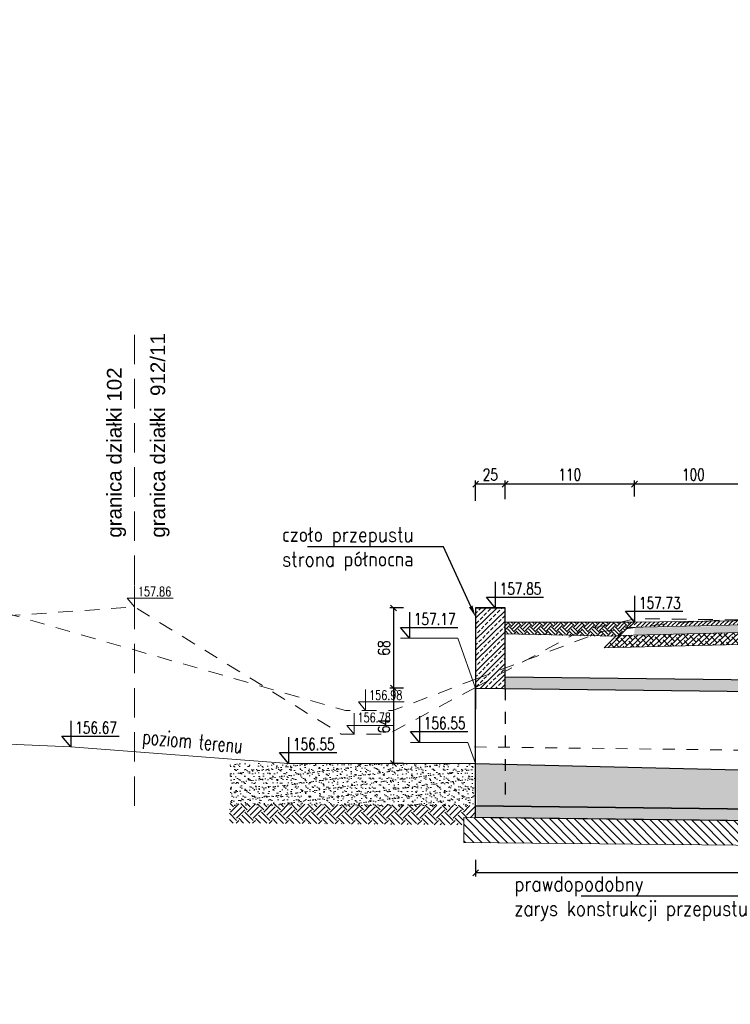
# Model space of a CAD drawing. Header units: metres. Extents: x 0 to 7483564, y 0 to 5680766.
# Tile 18 of 34: x 7482709 to 7482715, y 5680528 to 5680536. Entities that reach past the tile are written whole.
import ezdxf
from ezdxf import colors
from ezdxf.entities.mleader import LeaderData, LeaderLine
from ezdxf.enums import TextEntityAlignment as Align
from ezdxf.math import Vec2, Vec3

# ---------------------------------------------------------------- set-up
doc = ezdxf.new("R2010")
doc.units = ezdxf.units.M
doc.header["$PDSIZE"] = 1
doc.linetypes.add('DGN Style 4', pattern=[0.051488, 0.025744, -0.012872, 0, -0.012872])
doc.linetypes.add('HIDDEN', pattern=[0.375, 0.25, -0.125])
for name, color, linetype in [('__STYL_RZĘDNE', 4, 'Continuous'), ('_STYL_OPISY', 7, 'Continuous'), ('_STYL_WYMIARY', 7, 'Continuous')]:
    doc.layers.add(name, color=color, linetype=linetype)
for name, color, linetype, lineweight in [('_STYL_HATCH', 7, 'Continuous', 0), ('_STYL_JEZDNIA', 5, 'Continuous', 0), ('_STYL_KONS_CIENKIE', 5, 'Continuous', 0), ('_STYL_OPIS', 7, 'Continuous', 0), ('_STYL_PRZEPUST', 2, 'Continuous', 30), ('_STYL_TEREN', 4, 'Continuous', 0), ('Osie', 7, 'DGN Style 4', 0)]:
    doc.layers.add(name, color=color, linetype=linetype, lineweight=lineweight)
doc.styles.add('opis_1_50cm', font='arial.ttf', dxfattribs={"height": 12.5})
doc.styles.add('Romans', font='Romans.shx', dxfattribs={"width": 0.75})
doc.styles.get("Standard").update_dxf_attribs({"font": 'romans.shx', "width": 0.75})
doc.dimstyles.new('1-50', dxfattribs={"dimscale": 0.05, "dimtxt": 2, "dimasz": 1, "dimexe": 0.625, "dimexo": 0.625, "dimtad": 1, "dimdec": 0, "dimlfac": 100, "dimzin": 1, "dimtxsty": 'Standard', "dimblk": 'OBLIQUE', "dimcen": 1, "dimclrd": 256, "dimclre": 256, "dimclrt": 4, "dimadec": 0, "dimazin": 0, "dimtfac": 1, "dimtdec": 0, "dimtmove": 1, "dimatfit": 2, "dimfxl": 0, "dimtzin": 1, "dimarcsym": 0})

# ---------------------------------------------------------------- blocks, each defined once
blk = doc.blocks.new('_Oblique')
at = {"color": 0, "linetype": 'ByBlock', "lineweight": -2}
blk.add_line((-0.5, -0.5), (0.5, 0.5), dxfattribs=at)
blk = doc.blocks.new('*D38')
at = {"layer": '_STYL_WYMIARY', "lineweight": -2, "transparency": 16777216}
for p, q in [((7482713.982838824, 5680532.01653795), (7482713.982838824, 5680532.153527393)), ((7482714.982838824, 5680532.054889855), (7482714.982838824, 5680532.153527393)), ((7482714.982838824, 5680532.122277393), (7482713.982838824, 5680532.122277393))]:
    blk.add_line(p, q, dxfattribs=at)
at = {"layer": 'Defpoints', "color": 0, "transparency": 16777216}
for p in [(7482713.982838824, 5680532.122277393), (7482713.982838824, 5680531.98528795), (7482714.982838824, 5680532.023639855)]:
    blk.add_point(p, dxfattribs=at)
at = {"layer": '_STYL_WYMIARY', "lineweight": -2, "transparency": 16777216, "xscale": 0.05, "yscale": 0.05, "zscale": 0.05, "rotation": 180}
blk.add_blockref('_Oblique', (7482713.982838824, 5680532.122277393), dxfattribs=at)
at = {"layer": '_STYL_WYMIARY', "lineweight": -2, "transparency": 16777216, "xscale": 0.05, "yscale": 0.05, "zscale": 0.05}
blk.add_blockref('_Oblique', (7482714.982838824, 5680532.122277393), dxfattribs=at)
at = {"layer": '_STYL_WYMIARY', "color": 4, "transparency": 16777216, "insert": (7482714.482838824, 5680532.203527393), "char_height": 0.1, "attachment_point": 5}
blk.add_mtext('100', dxfattribs=at)
blk = doc.blocks.new('*D42')
at = {"layer": '_STYL_WYMIARY', "lineweight": -2, "transparency": 16777216}
for p, q in [((7482712.882838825, 5680531.995835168), (7482712.882838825, 5680532.153527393)), ((7482713.982838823, 5680532.03201328), (7482713.982838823, 5680532.153527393)), ((7482713.982838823, 5680532.122277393), (7482712.882838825, 5680532.122277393))]:
    blk.add_line(p, q, dxfattribs=at)
at = {"layer": 'Defpoints', "color": 0, "transparency": 16777216}
for p in [(7482712.882838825, 5680532.122277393), (7482713.982838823, 5680532.00076328), (7482712.882838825, 5680531.964585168)]:
    blk.add_point(p, dxfattribs=at)
at = {"layer": '_STYL_WYMIARY', "lineweight": -2, "transparency": 16777216, "xscale": 0.05, "yscale": 0.05, "zscale": 0.05, "rotation": 180}
blk.add_blockref('_Oblique', (7482712.882838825, 5680532.122277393), dxfattribs=at)
at = {"layer": '_STYL_WYMIARY', "lineweight": -2, "transparency": 16777216, "xscale": 0.05, "yscale": 0.05, "zscale": 0.05}
blk.add_blockref('_Oblique', (7482713.982838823, 5680532.122277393), dxfattribs=at)
at = {"layer": '_STYL_WYMIARY', "color": 4, "transparency": 16777216, "insert": (7482713.432838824, 5680532.203527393), "char_height": 0.1, "attachment_point": 5}
blk.add_mtext('110', dxfattribs=at)
blk = doc.blocks.new('*D43')
at = {"layer": '_STYL_WYMIARY', "lineweight": -2, "transparency": 16777216}
for p, q in [((7482712.632838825, 5680528.931113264), (7482712.632838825, 5680528.790986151)), ((7482724.282838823, 5680528.931113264), (7482724.282838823, 5680528.790986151)), ((7482724.282838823, 5680528.822236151), (7482712.632838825, 5680528.822236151))]:
    blk.add_line(p, q, dxfattribs=at)
at = {"layer": 'Defpoints', "color": 0, "transparency": 16777216}
for p in [(7482712.632838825, 5680528.962363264), (7482724.282838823, 5680528.962363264), (7482712.632838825, 5680528.822236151)]:
    blk.add_point(p, dxfattribs=at)
at = {"layer": '_STYL_WYMIARY', "lineweight": -2, "transparency": 16777216, "xscale": 0.05, "yscale": 0.05, "zscale": 0.05, "rotation": 180}
blk.add_blockref('_Oblique', (7482712.632838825, 5680528.822236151), dxfattribs=at)
at = {"layer": '_STYL_WYMIARY', "lineweight": -2, "transparency": 16777216, "xscale": 0.05, "yscale": 0.05, "zscale": 0.05}
blk.add_blockref('_Oblique', (7482724.282838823, 5680528.822236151), dxfattribs=at)
at = {"layer": '_STYL_WYMIARY', "color": 4, "transparency": 16777216, "insert": (7482718.457838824, 5680528.90348615), "char_height": 0.1, "attachment_point": 5}
blk.add_mtext('1165', dxfattribs=at)
blk = doc.blocks.new('*D44')
at = {"layer": '_STYL_WYMIARY', "lineweight": -2, "transparency": 16777216}
for p, q in [((7482712.01892049, 5680531.071184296), (7482711.903788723, 5680531.071184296)), ((7482711.935038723, 5680531.071184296), (7482711.935038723, 5680530.391184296)), ((7482712.018920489, 5680530.391184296), (7482711.903788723, 5680530.391184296))]:
    blk.add_line(p, q, dxfattribs=at)
at = {"layer": 'Defpoints', "color": 0, "transparency": 16777216}
for p in [(7482712.05017049, 5680531.071184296), (7482711.935038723, 5680530.391184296), (7482712.050170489, 5680530.391184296)]:
    blk.add_point(p, dxfattribs=at)
at = {"layer": '_STYL_WYMIARY', "lineweight": -2, "transparency": 16777216, "xscale": 0.05, "yscale": 0.05, "zscale": 0.05}
for p, rotation in [((7482711.935038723, 5680531.071184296), 90), ((7482711.935038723, 5680530.391184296), 270)]:
    blk.add_blockref('_Oblique', p, dxfattribs=dict(at, rotation=rotation))
at = {"layer": '_STYL_WYMIARY', "color": 4, "transparency": 16777216, "insert": (7482711.853788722, 5680530.731184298), "char_height": 0.1, "attachment_point": 5, "rotation": 90}
blk.add_mtext('68', dxfattribs=at)
blk = doc.blocks.new('*D45')
at = {"layer": '_STYL_WYMIARY', "lineweight": -2, "transparency": 16777216}
for p, q in [((7482712.01892049, 5680530.391184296), (7482711.903788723, 5680530.391184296)), ((7482711.935038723, 5680530.391184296), (7482711.935038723, 5680529.751184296)), ((7482712.018920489, 5680529.751184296), (7482711.903788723, 5680529.751184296))]:
    blk.add_line(p, q, dxfattribs=at)
at = {"layer": 'Defpoints', "color": 0, "transparency": 16777216}
for p in [(7482712.05017049, 5680530.391184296), (7482711.935038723, 5680529.751184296), (7482712.050170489, 5680529.751184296)]:
    blk.add_point(p, dxfattribs=at)
at = {"layer": '_STYL_WYMIARY', "lineweight": -2, "transparency": 16777216, "xscale": 0.05, "yscale": 0.05, "zscale": 0.05}
for p, rotation in [((7482711.935038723, 5680530.391184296), 90), ((7482711.935038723, 5680529.751184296), 270)]:
    blk.add_blockref('_Oblique', p, dxfattribs=dict(at, rotation=rotation))
at = {"layer": '_STYL_WYMIARY', "color": 4, "transparency": 16777216, "insert": (7482711.853788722, 5680530.071184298), "char_height": 0.1, "attachment_point": 5, "rotation": 90}
blk.add_mtext('64', dxfattribs=at)
blk = doc.blocks.new('*D49')
at = {"layer": '_STYL_WYMIARY', "lineweight": -2, "transparency": 16777216}
for p, q in [((7482712.632838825, 5680531.980359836), (7482712.632838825, 5680532.153527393)), ((7482712.882838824, 5680532.03201328), (7482712.882838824, 5680532.153527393)), ((7482712.882838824, 5680532.122277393), (7482712.632838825, 5680532.122277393))]:
    blk.add_line(p, q, dxfattribs=at)
at = {"layer": 'Defpoints', "color": 0, "transparency": 16777216}
for p in [(7482712.632838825, 5680532.122277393), (7482712.882838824, 5680532.00076328), (7482712.632838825, 5680531.949109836)]:
    blk.add_point(p, dxfattribs=at)
at = {"layer": '_STYL_WYMIARY', "lineweight": -2, "transparency": 16777216, "xscale": 0.05, "yscale": 0.05, "zscale": 0.05, "rotation": 180}
blk.add_blockref('_Oblique', (7482712.632838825, 5680532.122277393), dxfattribs=at)
at = {"layer": '_STYL_WYMIARY', "lineweight": -2, "transparency": 16777216, "xscale": 0.05, "yscale": 0.05, "zscale": 0.05}
blk.add_blockref('_Oblique', (7482712.882838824, 5680532.122277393), dxfattribs=at)
at = {"layer": '_STYL_WYMIARY', "color": 4, "transparency": 16777216, "insert": (7482712.757838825, 5680532.203527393), "char_height": 0.1, "attachment_point": 5}
blk.add_mtext('25', dxfattribs=at)

msp = doc.modelspace()

# ---------------------------------------------------------------- hatches: boundary and pattern name
at = {"layer": '_STYL_HATCH', "transparency": 33554687}
h = msp.add_hatch(dxfattribs=at)
h.set_pattern_fill('ANSI33', color=256, scale=0.01)
h.set_pattern_definition([(45, (75.02620295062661, 183.0027656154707), (-0.04490128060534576, 0.04490128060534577), []), (45, (75.0711042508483, 183.0027656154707), (-0.04490128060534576, 0.04490128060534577), [0.03175, -0.015875])])
h.paths.add_polyline_path([(7482712.632838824, 5680531.071184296), (7482712.632838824, 5680530.871184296), (7482712.632838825, 5680530.391183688), (7482712.882838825, 5680530.388179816), (7482712.882838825, 5680531.071184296)])
at = {"layer": '_STYL_HATCH', "transparency": 33554526}
h = msp.add_hatch(dxfattribs=at)
h.set_pattern_fill('CROSS', color=256, scale=0.12, angle=-1.698847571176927)
h.set_pattern_definition([(358.301152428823, (7482828.254589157, 5680598.941218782), (0.0308761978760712, 0.02909742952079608), [0.01499999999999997, -0.04499999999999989]), (88.30115242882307, (7482828.261863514, 5680598.933499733), (-0.02909742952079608, 0.0308761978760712), [0.015, -0.04499999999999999])])
h.paths.add_polyline_path([(7482713.984087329, 5680530.900401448), (7482713.979346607, 5680530.840267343), (7482718.082693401, 5680530.941182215), (7482718.082781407, 5680531.00118215), (7482715.043369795, 5680530.926444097)])
h = msp.add_hatch(dxfattribs=at)
h.set_pattern_fill('ANSI31', color=256, scale=0.2, angle=-1.698847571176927)
h.set_pattern_definition([(43.30115242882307, (7482828.254589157, 5680598.941218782), (-0.01714582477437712, 0.01819397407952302), [])])
h.paths.add_polyline_path([(7482713.982838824, 5680530.951184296), (7482713.979678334, 5680530.911094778), (7482718.082781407, 5680531.00118215), (7482718.082840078, 5680531.041182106), (7482715.083403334, 5680530.967440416)])
at = {"layer": '_STYL_HATCH', "transparency": 33554687}
h = msp.add_hatch(dxfattribs=at)
h.set_pattern_fill('EARTH', color=256, scale=0.01, angle=45)
h.set_pattern_definition([(45, (59.04348830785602, 179.4261460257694), (6.938893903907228e-18, 0.08980256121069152), [0.0635, -0.0635]), (45, (59.02665032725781, 179.4429840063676), (6.938893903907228e-18, 0.08980256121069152), [0.0635, -0.0635]), (45, (59.00981234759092, 179.4598219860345), (6.938893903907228e-18, 0.08980256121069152), [0.0635, -0.0635]), (135, (59.00981234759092, 179.4710473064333), (-0.08980256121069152, 6.938893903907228e-18), [0.0635, -0.0635]), (135, (59.02665032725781, 179.4878852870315), (-0.08980256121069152, 6.938893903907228e-18), [0.0635, -0.0635]), (135, (59.04348830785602, 179.5047232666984), (-0.08980256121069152, 6.938893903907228e-18), [0.0635, -0.0635])])
h.paths.add_polyline_path([(7482713.982838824, 5680530.951184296), (7482713.9370951, 5680530.905574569), (7482713.925753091, 5680530.905273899), (7482713.855975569, 5680530.835700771), (7482713.824362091, 5680530.832011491), (7482712.882838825, 5680530.850505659), (7482712.882838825, 5680530.951184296)])
at = {"layer": '_STYL_HATCH', "transparency": 33554526}
h = msp.add_hatch(dxfattribs=at)
h.set_pattern_fill('ANSI38', color=256, scale=0.01, angle=358)
h.set_pattern_definition([(43.00000000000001, (60.04690542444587, 179.2061438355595), (-0.02165344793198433, 0.02322048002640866), []), (133.0000000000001, (60.04690542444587, 179.2061438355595), (-0.06652737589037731, 0.02478751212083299), [0.079375, -0.047625])])
h.paths.add_polyline_path([(7482713.857551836, 5680530.837272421), (7482713.726072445, 5680530.73400976), (7482718.082838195, 5680530.841121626), (7482718.082838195, 5680530.941151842)])
at = {"layer": '_STYL_HATCH', "transparency": 33554687}
h = msp.add_hatch(dxfattribs=at)
h.set_pattern_fill('ANSI33', color=256, scale=0.01, angle=-0.9836353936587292)
h.set_pattern_definition([(44.01636460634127, (-96351.93709826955, 129470.232235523), (-0.04412385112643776, 0.04566547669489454), []), (44.01636460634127, (-96351.89220358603, 129470.2314647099), (-0.04412385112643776, 0.04566547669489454), [0.03175, -0.015875])])
h.paths.add_polyline_path([(7482724.282838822, 5680530.351844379), (7482724.282838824, 5680530.291179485), (7482724.283880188, 5680530.351831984)])
h.paths.add_polyline_path([(7482712.882838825, 5680530.487548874), (7482712.882838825, 5680530.387539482), (7482723.932838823, 5680530.255362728), (7482723.932838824, 5680530.356010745)])
at = {"layer": '_STYL_HATCH', "transparency": 33554457}
h = msp.add_hatch(dxfattribs=at)
h.set_pattern_fill('AR-SAND', color=256, scale=0.03)
h.set_pattern_definition([(37.50000000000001, (7482829.079875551, 5680600.645713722), (-0.001889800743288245, 0.05780471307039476), [0, -0.0456, 0, -0.051, 0, -0.04875]), (7.499999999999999, (7482829.079875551, 5680600.645713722), (0.05309330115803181, 0.0846643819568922), [0, -0.0246, 0, -0.0411, 0, -0.01575]), (327.5, (7482829.042975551, 5680600.645713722), (0.09342425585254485, 0.0001697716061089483), [0, -0.015, 0, -0.054, 0, -0.0705]), (317.5, (7482829.042975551, 5680600.645713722), (0.0901837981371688, 0.02633026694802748), [0, -0.0075, 0, -0.03539999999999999, 0, -0.0405])])
h.paths.add_polyline_path([(7482710.541711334, 5680529.751184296), (7482710.552130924, 5680529.39112652), (7482712.632838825, 5680529.39112652), (7482712.622419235, 5680529.751184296)])
h = msp.add_hatch(dxfattribs=at)
h.set_pattern_fill('AR-SAND', color=256, scale=0.03)
h.set_pattern_definition([(37.50000000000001, (7482831.171002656, 5680600.645713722), (-0.001889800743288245, 0.05780471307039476), [0, -0.0456, 0, -0.051, 0, -0.04875]), (7.499999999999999, (7482831.171002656, 5680600.645713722), (0.05309330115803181, 0.0846643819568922), [0, -0.0246, 0, -0.0411, 0, -0.01575]), (327.5, (7482831.134102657, 5680600.645713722), (0.09342425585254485, 0.0001697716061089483), [0, -0.015, 0, -0.054, 0, -0.0705]), (317.5, (7482831.134102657, 5680600.645713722), (0.0901837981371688, 0.02633026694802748), [0, -0.0075, 0, -0.03539999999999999, 0, -0.0405])])
h.paths.add_polyline_path([(7482712.632838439, 5680529.751184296), (7482712.643258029, 5680529.39112652), (7482724.282838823, 5680529.25191319), (7482724.282838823, 5680529.472775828)])
at = {"layer": '_STYL_HATCH', "transparency": 33554687}
h = msp.add_hatch(dxfattribs=at)
h.set_pattern_fill('EARTH', color=256, scale=0.4, angle=45)
h.set_pattern_definition([(45, (7482812.70823157, 5680600.561512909), (1.387778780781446e-17, 0.1414213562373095), [0.1, -0.1]), (45, (7482812.681715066, 5680600.588029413), (1.387778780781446e-17, 0.1414213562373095), [0.1, -0.1]), (45, (7482812.655198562, 5680600.614545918), (1.387778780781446e-17, 0.1414213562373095), [0.1, -0.1]), (135, (7482812.655198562, 5680600.632223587), (-0.1414213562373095, 2.775557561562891e-17), [0.1, -0.1]), (135, (7482812.681715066, 5680600.658740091), (-0.1414213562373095, 2.775557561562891e-17), [0.1, -0.1]), (135, (7482812.70823157, 5680600.685256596), (-0.1414213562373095, 2.775557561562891e-17), [0.1, -0.1])])
h.paths.add_polyline_path([(7482712.532844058, 5680529.292314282), (7482712.632838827, 5680529.291131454), (7482712.632838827, 5680529.393575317), (7482710.541719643, 5680529.410981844), (7482710.541719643, 5680529.244975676), (7482712.532548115, 5680529.228403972)])
h = msp.add_hatch(dxfattribs=at)
h.set_pattern_fill('ANSI33', color=256, scale=0.01, angle=-0.9836353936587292)
h.set_pattern_definition([(44.01636460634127, (-96351.94950381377, 129469.3622169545), (-0.04412385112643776, 0.04566547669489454), []), (44.01636460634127, (-96351.90460913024, 129469.3614461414), (-0.04412385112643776, 0.04566547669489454), [0.03175, -0.015875])])
h.paths.add_polyline_path([(7482724.282838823, 5680529.25191319), (7482712.632838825, 5680529.39112652), (7482712.632838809, 5680529.291119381), (7482724.282838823, 5680529.151906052)])
h = msp.add_hatch(dxfattribs=at)
h.set_pattern_fill('ANSI31', color=256, scale=0.4, angle=89.73468771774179)
h.set_pattern_definition([(134.7346877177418, (7482830.157810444, 5680599.838609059), (-0.03551867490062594, -0.03519124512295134), [])])
h.paths.add_polyline_path([(7482712.532844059, 5680529.292314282), (7482724.382838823, 5680529.152141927), (7482724.381970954, 5680528.964721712), (7482712.531856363, 5680529.079016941)])

# ---------------------------------------------------------------- linework, layer by layer
msp.add_line((7482712.632838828, 5680529.751184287), (7482724.282838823, 5680529.472775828))
at = {"layer": '__STYL_RZĘDNE', "color": 8, "lineweight": 0}
for points in [[(7482709.732838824, 5680531.257936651), (7482709.732838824, 5680531.080266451), (7482709.67226202, 5680531.153671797), (7482710.061554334, 5680531.153671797)], [(7482711.697141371, 5680530.377867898), (7482711.697141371, 5680530.200197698), (7482711.636564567, 5680530.273603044), (7482712.02585688, 5680530.273603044)], [(7482711.599228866, 5680530.177871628), (7482711.599228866, 5680530.000201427), (7482711.538652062, 5680530.073606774), (7482711.927944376, 5680530.073606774)]]:
    msp.add_lwpolyline(points, dxfattribs=at)
at = {"layer": '__STYL_RZĘDNE', "color": 4}
for points in [[(7482712.799398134, 5680531.293272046), (7482712.799398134, 5680531.071184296), (7482712.723677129, 5680531.16294098), (7482713.210292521, 5680531.16294098)], [(7482713.982838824, 5680531.173272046), (7482713.982838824, 5680530.951184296), (7482713.907117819, 5680531.04294098), (7482714.393733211, 5680531.04294098)], [(7482712.070253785, 5680531.035977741), (7482712.070253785, 5680530.813889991), (7482711.99453278, 5680530.905646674), (7482712.481148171, 5680530.905646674)], [(7482709.192838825, 5680530.113272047), (7482709.192838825, 5680529.891184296), (7482709.11711782, 5680529.98294098), (7482709.603733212, 5680529.98294098)], [(7482711.042838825, 5680529.973272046), (7482711.042838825, 5680529.751184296), (7482710.96711782, 5680529.84294098), (7482711.453733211, 5680529.84294098)]]:
    msp.add_lwpolyline(points, dxfattribs=at)
at = {"layer": '__STYL_RZĘDNE'}
msp.add_lwpolyline([(7482712.154522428, 5680530.151641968), (7482712.154522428, 5680529.929554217), (7482712.078801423, 5680530.021310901), (7482712.565416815, 5680530.021310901)], dxfattribs=at)
at = {"layer": '_STYL_HATCH', "color": 8, "linetype": 'HIDDEN', "lineweight": 0, "ltscale": 0.5, "flags": 128}
for points in [[(7482694.026003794, 5680530.632940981), (7482699.432838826, 5680530.570197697), (7482703.732838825, 5680530.660197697), (7482709.732838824, 5680531.080266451), (7482711.490811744, 5680530.000201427), (7482711.890711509, 5680530.000201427), (7482712.630991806, 5680530.397115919)], [(7482708.632838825, 5680531.030197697), (7482711.527453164, 5680530.200197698), (7482711.927453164, 5680530.200197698), (7482712.6309845, 5680530.465575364)], [(7482712.6309845, 5680530.465575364), (7482713.703467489, 5680530.870124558), (7482714.276398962, 5680530.94015955), (7482714.753467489, 5680530.970197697), (7482718.063826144, 5680531.020197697), (7482721.182838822, 5680530.970197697), (7482721.182838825, 5680531.050197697), (7482723.470758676, 5680531.010197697), (7482725.750180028, 5680530.410197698), (7482730.001005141, 5680530.400197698)], [(7482712.630991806, 5680530.397115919), (7482713.531988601, 5680530.880201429), (7482713.99677892, 5680530.980201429), (7482714.802702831, 5680530.970201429), (7482721.182838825, 5680530.980197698), (7482721.182838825, 5680531.041184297), (7482723.408773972, 5680531.040201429), (7482726.259850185, 5680530.300201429), (7482727.211353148, 5680530.350201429)]]:
    msp.add_lwpolyline(points, dxfattribs=at)
at = {"layer": '_STYL_HATCH', "flags": 128}
msp.add_lwpolyline([(7482713.982838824, 5680530.951184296), (7482713.9370951, 5680530.905574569), (7482713.925753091, 5680530.905273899), (7482713.855975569, 5680530.835700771), (7482713.824362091, 5680530.832011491), (7482712.882838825, 5680530.850505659), (7482712.882838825, 5680530.951184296), (7482713.982838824, 5680530.951184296)], dxfattribs=at)
at = {"layer": '_STYL_JEZDNIA'}
for points in [[(7482713.935510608, 5680530.903994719), (7482718.082904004, 5680531.001171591), (7482721.182838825, 5680530.934612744)], [(7482713.91926805, 5680530.898807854), (7482713.828822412, 5680530.808627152)], [(7482713.857551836, 5680530.837272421), (7482718.082999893, 5680530.941155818), (7482721.182838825, 5680530.880182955)], [(7482713.726072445, 5680530.73400976), (7482718.08315971, 5680530.84112953), (7482721.166402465, 5680530.780226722)], [(7482713.855975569, 5680530.835700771), (7482713.824362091, 5680530.832011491), (7482713.82436208, 5680530.832011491), (7482713.726072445, 5680530.73400976)]]:
    msp.add_lwpolyline(points, dxfattribs=at)
at = {"layer": '_STYL_JEZDNIA', "color": 3}
for points in [[(7482713.982838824, 5680530.951184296), (7482714.828847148, 5680530.961182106), (7482718.082840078, 5680531.041182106), (7482721.182838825, 5680530.980200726)], [(7482713.982838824, 5680530.951184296), (7482713.935510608, 5680530.903994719)]]:
    msp.add_lwpolyline(points, dxfattribs=at)
at = {"layer": '_STYL_KONS_CIENKIE'}
msp.add_lwpolyline([(7482712.532844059, 5680529.292314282), (7482724.382838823, 5680529.152141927), (7482724.381970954, 5680528.964721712), (7482712.531856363, 5680529.079016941)], close=True, dxfattribs=at)
at = {"layer": '_STYL_OPIS', "color": 90, "linetype": 'HIDDEN'}
msp.add_line((7482709.732838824, 5680529.39112652), (7482709.732838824, 5680533.454543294), dxfattribs=at)
at = {"layer": '_STYL_OPIS', "color": 5}
for points in [[(7482712.632838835, 5680530.391184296), (7482712.480732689, 5680530.813889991), (7482711.994738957, 5680530.813889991)], [(7482712.632838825, 5680529.751184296), (7482712.565001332, 5680529.929554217), (7482712.0790076, 5680529.929554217)]]:
    msp.add_lwpolyline(points, dxfattribs=at)
at = {"layer": '_STYL_PRZEPUST', "color": 3, "linetype": 'HIDDEN', "ltscale": 0.02}
msp.add_line((7482712.882838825, 5680530.388179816), (7482712.882838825, 5680529.388139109), dxfattribs=at)
at = {"layer": '_STYL_PRZEPUST'}
for points in [[(7482712.882838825, 5680530.388179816), (7482712.882838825, 5680531.071184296), (7482712.632838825, 5680531.071184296)], [(7482712.632838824, 5680531.071184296), (7482712.632838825, 5680530.21054642)], [(7482724.282838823, 5680529.25191319), (7482712.632838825, 5680529.39112652), (7482712.632838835, 5680530.391184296), (7482724.281775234, 5680530.251188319)]]:
    msp.add_lwpolyline(points, dxfattribs=at)
at = {"layer": '_STYL_PRZEPUST', "color": 3}
msp.add_lwpolyline([(7482712.882838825, 5680530.487552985), (7482723.932838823, 5680530.356010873)], dxfattribs=at)
at = {"layer": '_STYL_PRZEPUST'}
msp.add_lwpolyline([(7482712.632838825, 5680529.39112652), (7482724.282838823, 5680529.25191319), (7482724.282838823, 5680529.151906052), (7482712.632838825, 5680529.291119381)], close=True, dxfattribs=at)
at = {"layer": '_STYL_TEREN'}
msp.add_line((7482711.042838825, 5680529.751184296), (7482712.632838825, 5680529.751184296), dxfattribs=at)
at = {"layer": '_STYL_TEREN', "flags": 128}
msp.add_lwpolyline([(7482711.042838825, 5680529.751184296), (7482709.192838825, 5680529.891184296), (7482703.852838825, 5680530.121184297), (7482698.282838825, 5680530.121184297), (7482694.024114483, 5680529.851184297)], dxfattribs=at)
at = {"layer": 'Defpoints', "color": 6}
msp.add_line((7482712.632838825, 5680531.071184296), (7482712.882838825, 5680531.071184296), dxfattribs=at)
at = {"layer": 'Osie', "color": 7, "ltscale": 3, "flags": 128}
msp.add_lwpolyline([(7482712.624255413, 5680529.891257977), (7482724.271932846, 5680529.751674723)], dxfattribs=at)

# ---------------------------------------------------------------- texts
at = {"style": 'opis_1_50cm'}
for s, p in [('granica działki  912/11', (7482709.994482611, 5680531.667987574)), ('granica działki 102', (7482709.624626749, 5680531.667987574))]:
    msp.add_text(s, height=0.1249999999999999, rotation=90.00000053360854, dxfattribs=at).set_placement(p)
at = {"layer": '__STYL_RZĘDNE', "color": 8, "lineweight": 0, "style": 'Romans', "width": 0.75}
for s, p in [('157.86', (7482709.904615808, 5680531.170799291)), ('156.98', (7482711.868918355, 5680530.290730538)), ('156.78', (7482711.77100585, 5680530.100734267))]:
    msp.add_text(s, height=0.07999999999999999, dxfattribs=at).set_placement(p, align=Align.CENTER)
at = {"layer": '__STYL_RZĘDNE', "style": 'Romans', "width": 0.75}
for s, p in [('157.85', (7482713.014119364, 5680531.184350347)), ('157.73', (7482714.197560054, 5680531.064350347)), ('157.17', (7482712.284975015, 5680530.927056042)), ('156.55', (7482712.369243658, 5680530.042720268)), ('156.67', (7482709.407560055, 5680530.004350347)), ('156.55', (7482711.257560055, 5680529.864350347))]:
    msp.add_text(s, height=0.09999999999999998, dxfattribs=at).set_placement(p, align=Align.CENTER)
at = {"layer": '_STYL_OPIS', "style": 'Romans', "width": 0.7}
msp.add_text('poziom terenu', height=0.125, rotation=354.5078390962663, dxfattribs=at).set_placement((7482709.797414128, 5680529.918927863))

# ---------------------------------------------------------------- dimensions: what is measured, and where the dimension line sits
at = {"layer": '_STYL_WYMIARY'}
for base, p1, p2, angle, picture, middle in [((7482712.632838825, 5680532.122277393), (7482712.882838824, 5680532.00076328), (7482712.632838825, 5680531.949109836), 180, '*D49', (7482712.757838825, 5680532.203527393)), ((7482712.882838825, 5680532.122277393), (7482713.982838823, 5680532.00076328), (7482712.882838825, 5680531.964585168), 180, '*D42', (7482713.432838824, 5680532.203527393)), ((7482713.982838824, 5680532.122277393), (7482714.982838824, 5680532.023639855), (7482713.982838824, 5680531.98528795), 180, '*D38', (7482714.482838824, 5680532.203527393)), ((7482711.935038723, 5680530.391184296), (7482712.05017049, 5680531.071184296), (7482712.050170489, 5680530.391184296), 90, '*D44', (7482711.853788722, 5680530.731184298)), ((7482711.935038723, 5680529.751184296), (7482712.05017049, 5680530.391184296), (7482712.050170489, 5680529.751184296), 90, '*D45', (7482711.853788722, 5680530.071184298))]:
    dim = msp.add_linear_dim(base=base, p1=p1, p2=p2, angle=angle, dimstyle='1-50', dxfattribs=at)
    dim.commit()
    dim.dimension.update_dxf_attribs({"geometry": picture, "text_midpoint": middle})
dim = msp.add_linear_dim(base=(7482712.632838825, 5680528.822236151), p1=(7482724.282838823, 5680528.962363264), p2=(7482712.632838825, 5680528.962363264), dimstyle='1-50', dxfattribs=at)
dim.commit()
dim.dimension.update_dxf_attribs({"geometry": '*D43', "text_midpoint": (7482718.457838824, 5680528.90348615)})

# ---------------------------------------------------------------- leaders
at = {"layer": '_STYL_OPIS', "color": 5}
ml = msp.add_multileader_mtext('Standard', dxfattribs=at)
ml.set_content('{\\W0.85;czoło przepustu\\P\\C3;strona północna}', color=5, style='Romans')
ml.set_leader_properties()
ml.build(insert=Vec2(0, 0))
ml.multileader.update_dxf_attribs({"text_left_attachment_type": 6, "text_right_attachment_type": 6, "dogleg_length": 0.03677554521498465, "arrow_head_size": 0.1000000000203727})
ctx = ml.context
ctx.base_point, ctx.char_height, ctx.arrow_head_size, ctx.landing_gap_size, ctx.plane_origin = Vec3(7482710.948150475, 5680531.590158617, -201.5653476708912), 0.125, 0.1000000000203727, 0.04000000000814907, Vec3(7482710.564768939, 5680532.057780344, -201.5653476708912)
ctx.left_attachment, ctx.right_attachment = 6, 6
notes = []
notes.append((ctx, [(0, (1, 1, 0), (7482712.360164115, 5680531.590158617, -201.5653476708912), (-1, 0), 0.03677554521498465, [(0, [(7482712.632838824, 5680530.99298221, -201.5653476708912)], 0, [])])]))
ctx.mtext.insert, ctx.mtext.flow_direction = Vec3(7482710.988150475, 5680531.756825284, -201.5653476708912), 5
ml = msp.add_multileader_mtext('Standard', dxfattribs=at)
ml.set_content('{\\W0.85;prawdopodobny\\Pzarys konstrukcji przepustu}', color=5, style='Romans')
ml.set_leader_properties()
ml.build(insert=Vec2(0, 0))
ml.multileader.update_dxf_attribs({"text_left_attachment_type": 6, "text_right_attachment_type": 6, "dogleg_length": 0.03677554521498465, "arrow_head_size": 0.1000000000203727})
ctx = ml.context
ctx.base_point, ctx.char_height, ctx.arrow_head_size, ctx.landing_gap_size, ctx.plane_origin = Vec3(7482712.92030376, 5680528.623519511), 0.125, 0.1000000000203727, 0.04000000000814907, Vec3(7482714.217596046, 5680528.900838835)
ctx.left_attachment, ctx.right_attachment = 6, 6
notes.append((ctx, [(0, (1, 1, 0), (7482715.258210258, 5680528.623519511), (-1, 0), 0.03677554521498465, [(0, [(7482716.041422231, 5680529.21213577)], 0, [])])]))
ctx.mtext.insert, ctx.mtext.flow_direction = Vec3(7482712.96030376, 5680528.790186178), 5
at = {"layer": '_STYL_OPISY', "linetype": 'Continuous'}
ml = msp.add_multileader_mtext('Standard', dxfattribs=at)
ml.set_content('{\\fArial|b0|i0|c238|p34;\\W0.95;DW807}', color=256)
ml.set_leader_properties(linetype='Continuous')
ml.build(insert=Vec2(0, 0))
ml.multileader.update_dxf_attribs({"text_right_attachment_type": 6, "dogleg_length": 0.36, "arrow_head_size": 0.093312})
ctx = ml.context
ctx.base_point, ctx.char_height, ctx.arrow_head_size, ctx.landing_gap_size, ctx.plane_origin, ctx.plane_x_axis, ctx.plane_y_axis = Vec3(7483394.022401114, 5680542.59582913), 0.7776000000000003, 0.093312, 0.046656, Vec3(7483383.833346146, 5680546.234800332), Vec3(0.8980722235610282, 0.439848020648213), Vec3(-0.439848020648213, 0.8980722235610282)
ctx.right_attachment, ctx.text_align_type = 6, 2
notes.append((ctx, [(0, (0, 0, 0), (0, 0), (1, 0), 1, [])]))
ctx.mtext.insert, ctx.mtext.text_direction, ctx.mtext.rotation, ctx.mtext.alignment, ctx.mtext.flow_direction = Vec3(7483396.867181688, 5680544.429424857), Vec3(0.8980722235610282, 0.439848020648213), 0.4554294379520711, 3, 5
ml = msp.add_multileader_mtext('Standard', dxfattribs=at)
ml.set_content('{\\fArial|b0|i0|c238|p34;\\W0.95;GARWOLIN}', color=256)
ml.set_leader_properties(linetype='Continuous')
ml.build(insert=Vec2(0, 0))
ml.multileader.update_dxf_attribs({"text_right_attachment_type": 6, "dogleg_length": 0.36, "arrow_head_size": 0.072})
ctx = ml.context
ctx.base_point, ctx.char_height, ctx.arrow_head_size, ctx.landing_gap_size, ctx.plane_origin, ctx.plane_x_axis, ctx.plane_y_axis = Vec3(7483394.907704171, 5680540.608093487), 0.6000000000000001, 0.072, 0.036, Vec3(7483387.090518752, 5680543.698832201), Vec3(0.9151499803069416, 0.403113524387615), Vec3(-0.403113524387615, 0.9151499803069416)
ctx.right_attachment, ctx.text_align_type = 6, 2
notes.append((ctx, [(0, (0, 0, 0), (0, 0), (1, 0), 1, [])]))
ctx.mtext.insert, ctx.mtext.text_direction, ctx.mtext.rotation, ctx.mtext.alignment, ctx.mtext.flow_direction = Vec3(7483398.686864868, 5680542.606177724), Vec3(0.9151499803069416, 0.403113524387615), 0.4149165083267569, 3, 5
ml = msp.add_multileader_mtext('Standard', dxfattribs=at)
ml.set_content('{\\fArial|b0|i0|c238|p34;\\W0.95;MACIEJOWICE}', color=256)
ml.set_leader_properties(linetype='Continuous')
ml.build(insert=Vec2(0, 0))
ml.multileader.update_dxf_attribs({"text_right_attachment_type": 6, "dogleg_length": 0.36, "arrow_head_size": 0.072})
ctx = ml.context
ctx.base_point, ctx.char_height, ctx.arrow_head_size, ctx.landing_gap_size, ctx.plane_origin, ctx.plane_x_axis, ctx.plane_y_axis = Vec3(7483372.42798807, 5680533.152391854), 0.6000000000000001, 0.072, 0.036, Vec3(7483379.46712011, 5680542.660774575), Vec3(0.9196446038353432, 0.3927515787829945), Vec3(-0.3927515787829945, 0.9196446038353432)
ctx.right_attachment = 6
notes.append((ctx, [(0, (0, 0, 0), (0, 0), (1, 0), 1, [])]))
ctx.mtext.insert, ctx.mtext.text_direction, ctx.mtext.rotation, ctx.mtext.flow_direction = Vec3(7483372.341260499, 5680533.447129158), Vec3(0.9196446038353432, 0.3927515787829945), 0.4036216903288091, 5
for ctx, leaders in notes:
    for number, flags, end, landing, length, lines in leaders:
        leader = LeaderData()
        leader.index, (leader.has_last_leader_line, leader.has_dogleg_vector, leader.attachment_direction) = number, flags
        leader.last_leader_point, leader.dogleg_vector, leader.dogleg_length = Vec3(end), Vec3(landing), length
        for number, points, colour, breaks in lines:
            line = LeaderLine()
            line.index, line.vertices, line.color, line.breaks = number, Vec3.list(points), colors.encode_raw_color(colour), breaks
            leader.lines.append(line)
        ctx.leaders.append(leader)

doc.saveas('drawing.dxf')
